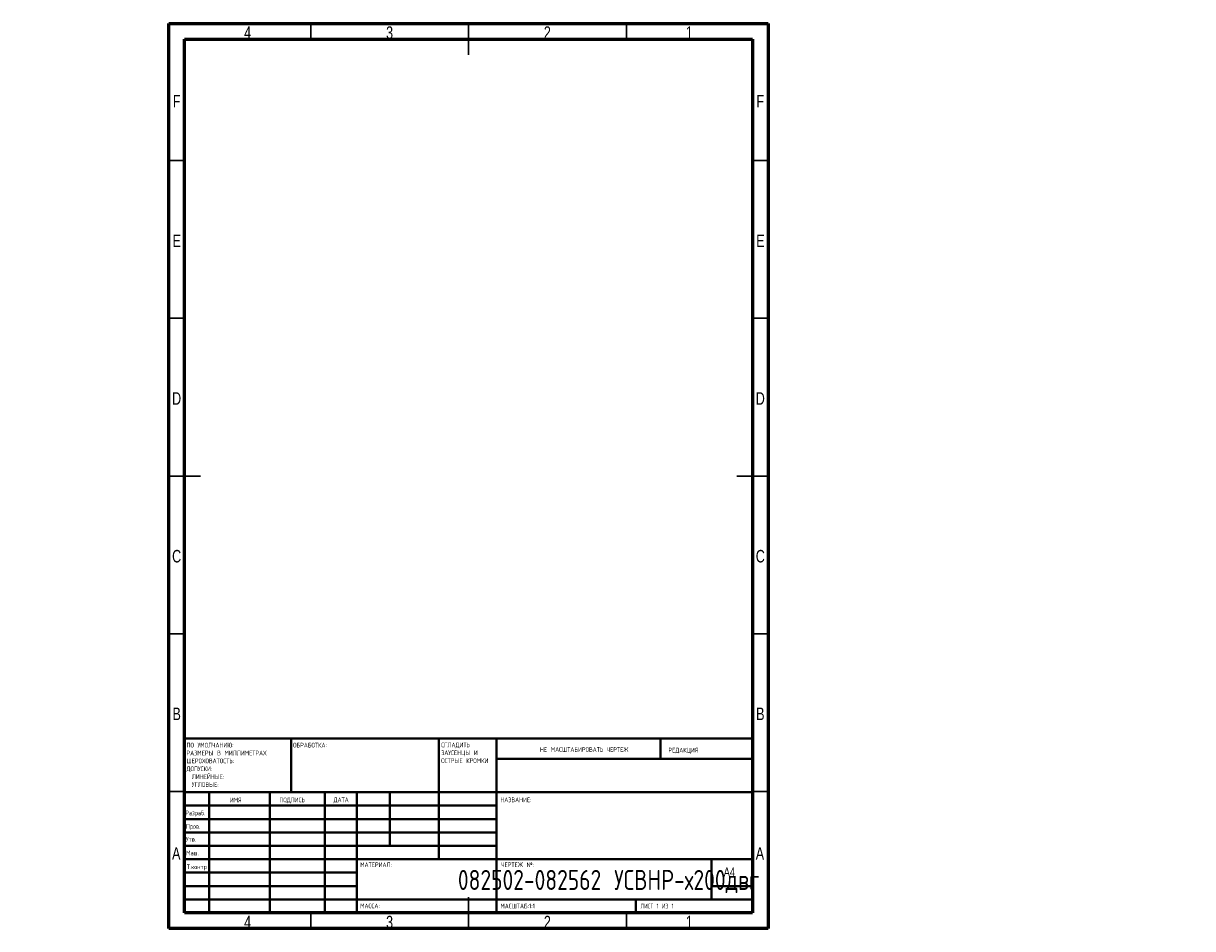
# Model space of a CAD drawing. Header units: millimetres. Extents: x -146 to 780, y -4293 to 292.
# Tile 11 of 11: x -31 to 339, y 5 to 292. Entities that reach past the tile are written whole.
import ezdxf

# ---------------------------------------------------------------- set-up
doc = ezdxf.new("R2010")
doc.units = ezdxf.units.MM
doc.styles.add('SLDTEXTSTYLE1', font='TXT', dxfattribs={"width": 0.75, "bigfont": 'bigfont'})
doc.styles.add('SLDTEXTSTYLE2', font='TXT', dxfattribs={"width": 0.75})
doc.styles.add('SLDTEXTSTYLE3', font='TXT', dxfattribs={"width": 0.681818, "bigfont": 'bigfont'})

# ---------------------------------------------------------------- blocks, each defined once
blk = doc.blocks.new('SW_NOTE_0')
at = {"color": 0, "linetype": 'Continuous', "lineweight": 0, "char_height": 1.5, "attachment_point": 1, "style": 'SLDTEXTSTYLE1'}
for s, insert in [('\\M+18452\\M+18443\\M+1844C\\M+18440\\M+18444\\M+18449\\M+18453\\M+1845D', (0, 1.93)), ('\\M+18448\\M+18440\\M+18454\\M+18452\\M+18445\\M+1844E\\M+18457\\M+1845C \\M+18449', (0, -0.57)), ('\\M+1844F\\M+18452\\M+18453\\M+18451\\M+1845C\\M+18445 \\M+1844B\\M+18451\\M+1844F\\M+1844D\\M+1844B\\M+18449', (0, -3.07))]:
    blk.add_mtext(s, dxfattribs=dict(at, insert=insert))
blk = doc.blocks.new('SW_NOTE_1')
at = {"color": 0, "linetype": 'Continuous', "lineweight": 0, "char_height": 1.5, "attachment_point": 1, "style": 'SLDTEXTSTYLE1'}
for s, insert in [('\\M+18450\\M+1844F \\M+18454\\M+1844D\\M+1844F\\M+1844C\\M+18458\\M+18440\\M+1844E\\M+18449\\M+1845F:', (0, 1.93)), ('\\M+18451\\M+18440\\M+18448\\M+1844D\\M+18445\\M+18451\\M+1845C \\M+18442 \\M+1844D\\M+18449\\M+1844C\\M+1844C\\M+18449\\M+1844D\\M+18445\\M+18453\\M+18451\\M+18440\\M+18456', (0, -0.57)), ('\\M+18459\\M+18445\\M+18451\\M+1844F\\M+18456\\M+1844F\\M+18442\\M+18440\\M+18453\\M+1844F\\M+18452\\M+18453\\M+1845D:', (0, -3.07)), ('\\M+18444\\M+1844F\\M+18450\\M+18454\\M+18452\\M+1844B\\M+18449:', (0, -5.57)), ('\\M+1844C\\M+18449\\M+1844E\\M+18445\\M+1844A\\M+1844E\\M+1845C\\M+18445:', (1.69, -8.07)), ('\\M+18454\\M+18443\\M+1844C\\M+1844F\\M+18442\\M+1845C\\M+18445:', (1.69, -10.57))]:
    blk.add_mtext(s, dxfattribs=dict(at, insert=insert))

msp = doc.modelspace()

# ---------------------------------------------------------------- linework, layer by layer
at = {"color": 7, "linetype": 'Continuous', "lineweight": 60}
for p, q in [((15, 5), (15, 292)), ((15, 292), (205, 292)), ((205, 292), (205, 5)), ((20, 10), (20, 287)), ((20, 287), (200, 287)), ((200, 287), (200, 10)), ((200, 10), (20, 10)), ((205, 5), (15, 5))]:
    msp.add_line(p, q, dxfattribs=at)
at = {"color": 7, "linetype": 'Continuous', "lineweight": 30}
for p, q in [((60, 287), (60, 292)), ((110, 287), (110, 292)), ((110, 292), (110, 282)), ((160, 287), (160, 292)), ((20, 248.5), (15, 248.5)), ((200, 248.5), (205, 248.5)), ((20, 198.5), (15, 198.5)), ((200, 198.5), (205, 198.5)), ((20, 148.5), (15, 148.5)), ((15, 148.5), (25, 148.5)), ((205, 148.5), (195, 148.5)), ((200, 148.5), (205, 148.5)), ((20, 98.5), (15, 98.5)), ((200, 98.5), (205, 98.5)), ((20, 48.5), (15, 48.5)), ((200, 48.5), (205, 48.5)), ((110, 5), (110, 15)), ((60, 10), (60, 5)), ((110, 10), (110, 5)), ((160, 10), (160, 5))]:
    msp.add_line(p, q, dxfattribs=at)
at = {"color": 7, "linetype": 'Continuous', "lineweight": 40}
for p, q in [((20, 65.25), (200, 65.25)), ((20, 65.25), (20, 10)), ((53.8, 48.25), (53.8, 65.25)), ((100.6, 65.25), (100.6, 27)), ((118.8, 65.25), (118.8, 10)), ((170.8, 58.88), (170.8, 65.25)), ((200, 58.88), (118.8, 58.88)), ((200, 48.25), (20, 48.25)), ((27.8, 48.25), (27.8, 10)), ((46.99, 48.25), (46.99, 10)), ((64.4, 48.25), (64.4, 10)), ((74.6, 10), (74.6, 48.25)), ((85, 31.25), (85, 48.25)), ((118.8, 44), (20, 44)), ((118.8, 39.75), (20, 39.75)), ((118.8, 35.5), (20, 35.5)), ((118.8, 31.25), (20, 31.25)), ((74.6, 27), (20, 27)), ((74.6, 27), (200, 27)), ((187, 14.25), (187, 27)), ((74.6, 22.75), (20, 22.75)), ((74.6, 18.5), (20, 18.5)), ((200, 18.5), (187, 18.5)), ((20, 14.25), (200, 14.25)), ((163, 10), (163, 14.25))]:
    msp.add_line(p, q, dxfattribs=at)

# ---------------------------------------------------------------- block references
at = {"color": 7, "linetype": 'Continuous', "lineweight": 0}
for name, p in [('SW_NOTE_1', (20.59, 61.99)), ('SW_NOTE_0', (101.31, 62.07))]:
    msp.add_blockref(name, p, dxfattribs=at)

# ---------------------------------------------------------------- texts
for s, insert, char_height, attachment_point, style in [('4', (39.96, 291.06), 3.97, 2, 'SLDTEXTSTYLE2'), ('3', (84.96, 291.06), 3.97, 2, 'SLDTEXTSTYLE2'), ('2', (134.96, 291.06), 3.97, 2, 'SLDTEXTSTYLE2'), ('1', (179.96, 291.06), 3.97, 2, 'SLDTEXTSTYLE2'), ('F', (17.46, 269.31), 3.97, 2, 'SLDTEXTSTYLE2'), ('F', (202.46, 269.31), 3.97, 2, 'SLDTEXTSTYLE2'), ('E', (17.51, 225.06), 3.97, 2, 'SLDTEXTSTYLE2'), ('E', (202.51, 225.06), 3.97, 2, 'SLDTEXTSTYLE2'), ('D', (17.45, 175.06), 3.97, 2, 'SLDTEXTSTYLE2'), ('D', (202.45, 175.06), 3.97, 2, 'SLDTEXTSTYLE2'), ('C', (17.46, 125.06), 3.97, 2, 'SLDTEXTSTYLE2'), ('C', (202.46, 125.06), 3.97, 2, 'SLDTEXTSTYLE2'), ('B', (17.47, 75.06), 3.97, 2, 'SLDTEXTSTYLE2'), ('B', (202.47, 75.06), 3.97, 2, 'SLDTEXTSTYLE2'), ('\\M+1844F\\M+18441\\M+18451\\M+18440\\M+18441\\M+1844F\\M+18453\\M+1844B\\M+18440:', (54.37, 63.92), 1.5, 1, 'SLDTEXTSTYLE1'), ('\\M+1844E\\M+18445 \\M+1844D\\M+18440\\M+18452\\M+18459\\M+18453\\M+18440\\M+18441\\M+18449\\M+18451\\M+1844F\\M+18442\\M+18440\\M+18453\\M+1845D \\M+18458\\M+18445\\M+18451\\M+18453\\M+18445\\M+18447', (132.61, 62.53), 1.5, 1, 'SLDTEXTSTYLE1'), ('\\M+18451\\M+18445\\M+18444\\M+18440\\M+1844B\\M+18457\\M+18449\\M+18460', (173.33, 62.33), 1.5, 1, 'SLDTEXTSTYLE1'), ('\\M+18449\\M+1844D\\M+18460', (34.32, 46.5), 1.5, 1, 'SLDTEXTSTYLE1'), ('\\M+18450\\M+1844F\\M+18444\\M+18450\\M+18449\\M+18452\\M+1845D', (50.03, 46.56), 1.5, 1, 'SLDTEXTSTYLE1'), ('\\M+18444\\M+18440\\M+18453\\M+18440', (67.21, 46.58), 1.5, 1, 'SLDTEXTSTYLE1'), ('\\M+1844E\\M+18440\\M+18448\\M+18442\\M+18440\\M+1844E\\M+18449\\M+18445:', (120.07, 46.58), 1.5, 1, 'SLDTEXTSTYLE1'), ('\\M+18451\\M+18470\\M+18478\\M+18482\\M+18470\\M+18471.', (20.21, 42.43), 1.5, 1, 'SLDTEXTSTYLE1'), ('\\M+18450\\M+18482\\M+18480\\M+18472.', (20.41, 38.15), 1.5, 1, 'SLDTEXTSTYLE1'), ('\\M+18454\\M+18484\\M+18472.', (20.4, 34.06), 1.5, 1, 'SLDTEXTSTYLE1'), ('A', (17.34, 30.81), 3.97, 2, 'SLDTEXTSTYLE2'), ('\\M+1844D\\M+18470\\M+1848A.', (20.46, 29.73), 1.5, 1, 'SLDTEXTSTYLE1'), ('A', (202.34, 30.81), 3.97, 2, 'SLDTEXTSTYLE2'), ('\\M+1844D\\M+18440\\M+18453\\M+18445\\M+18451\\M+18449\\M+18440\\M+1844C:', (75.65, 25.99), 1.5, 1, 'SLDTEXTSTYLE1'), ('\\M+18458\\M+18445\\M+18451\\M+18453\\M+18445\\M+18447 \\M+18782:', (120.37, 25.99), 1.5, 1, 'SLDTEXTSTYLE1'), ('082502-082562 \\M+18454\\M+18452\\M+18442\\M+1844E\\M+18451-\\M+18487200\\M+18474\\M+18472\\M+18473', (154.36, 23.61), 6.35, 2, 'SLDTEXTSTYLE1'), ('\\M+18453.\\M+1847B\\M+18480\\M+1847E\\M+18484\\M+18482', (20.67, 25.35), 1.5, 1, 'SLDTEXTSTYLE1'), ('A4', (190.87, 24.41), 2.91, 1, 'SLDTEXTSTYLE2'), ('\\M+1844D\\M+18440\\M+18452\\M+18452\\M+18440:', (75.62, 12.95), 1.4986, 1, 'SLDTEXTSTYLE1'), ('\\M+1844D\\M+18440\\M+18452\\M+18459\\M+18453\\M+18440\\M+18441:1:1', (120.07, 12.9), 1.5, 1, 'SLDTEXTSTYLE1'), ('\\M+1844C\\M+18449\\M+18452\\M+18453 1 \\M+18449\\M+18448 1', (164.48, 12.9), 1.5, 1, 'SLDTEXTSTYLE3'), ('4', (39.96, 9.06), 3.97, 2, 'SLDTEXTSTYLE2'), ('3', (84.96, 9.06), 3.97, 2, 'SLDTEXTSTYLE2'), ('2', (134.96, 9.06), 3.97, 2, 'SLDTEXTSTYLE2'), ('1', (179.96, 9.06), 3.97, 2, 'SLDTEXTSTYLE2')]:
    msp.add_mtext(s, dxfattribs=dict(at, insert=insert, char_height=char_height, attachment_point=attachment_point, style=style))

doc.saveas('drawing.dxf')
